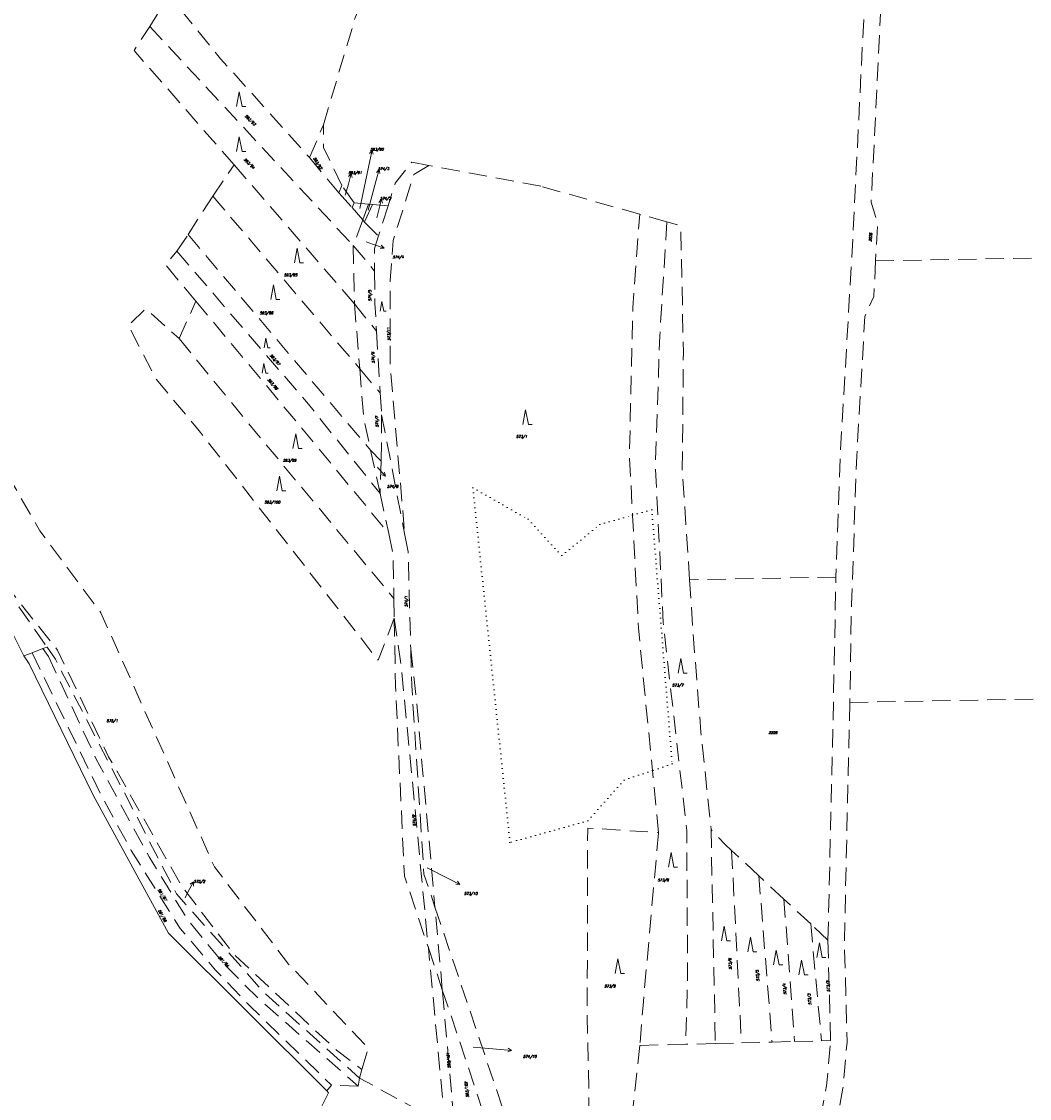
# Model space of a CAD drawing. Header units: metres. Extents: x -626722 to -621116, y -1178216 to -1174550.
# Tile 8 of 86: x -625375 to -625100, y -1176760 to -1176466. Entities that reach past the tile are written whole.
import ezdxf
from ezdxf.enums import TextEntityAlignment as Align

# ---------------------------------------------------------------- set-up
doc = ezdxf.new("R2010")
doc.units = ezdxf.units.M
doc.header["$MEASUREMENT"] = 0
doc.linetypes.add('DASHEDX2', pattern=[1.5, 1, -0.5])
doc.linetypes.add('DOT', pattern=[0.25, 0, -0.25])
for name, color, linetype, lineweight in [('8_kat_KN_Hranice katastrů', 200, 'FENCELINE1', 25), ('8_kat_KN_Hranice parcel', 200, 'DASHEDX2', 25), ('8_kat_KN_PČ popisy', 210, 'Continuous', 0), ('8_kat_KN_Slučkové čáry', 200, 'DOT', 25), ('8_kat_KN_Značky kultur', 7, 'Continuous', 0), ('8_kat_KN_Čísla parcel', 200, 'Continuous', 25)]:
    doc.layers.add(name, color=color, linetype=linetype, lineweight=lineweight)
doc.styles.add('Style-ITALICS', font='ITALICS.shx')
doc.linetypes.add('FENCELINE1', pattern='A,0.25,-0.1,[133,ltypeshp.shx,S=0.1,R=0,X=-0.1,Y=0],-0.1,1', length=1.45)

# ---------------------------------------------------------------- blocks, each defined once
blk = doc.blocks.new('1029_111')
at = {"layer": '8_kat_KN_PČ popisy', "color": 6, "linetype": 'Continuous', "lineweight": 0}
for p, q in [((0, 0), (1.41, 2.65)), ((1.41, 2.65), (0.5, 2)), ((1.41, 2.65), (1.38, 1.53))]:
    blk.add_line(p, q, dxfattribs=at)
blk = doc.blocks.new('1029_247')
at = {"layer": '8_kat_KN_PČ popisy', "color": 6, "linetype": 'Continuous', "lineweight": 0}
for p, q in [((0, 0), (2.67, -1.36)), ((2.67, -1.36), (1.55, -1.35)), ((2.67, -1.36), (2.01, -0.46))]:
    blk.add_line(p, q, dxfattribs=at)
blk = doc.blocks.new('1029_174')
at = {"layer": '8_kat_KN_PČ popisy', "color": 6, "linetype": 'Continuous', "lineweight": 0}
for p, q in [((0.62, 2.93), (-0.07, 2.06)), ((0, 0), (0.62, 2.93)), ((0.62, 2.93), (0.91, 1.85))]:
    blk.add_line(p, q, dxfattribs=at)
blk = doc.blocks.new('1029_221')
at = {"layer": '8_kat_KN_PČ popisy', "color": 6, "linetype": 'Continuous', "lineweight": 0}
for p, q in [((0, 0), (0.78, 2.9)), ((0.78, 2.9), (0.03, 2.06)), ((0.78, 2.9), (1, 1.8))]:
    blk.add_line(p, q, dxfattribs=at)
blk = doc.blocks.new('1029_100')
at = {"layer": '8_kat_KN_PČ popisy', "color": 6, "linetype": 'Continuous', "lineweight": 0}
for p, q in [((0, 0), (0.73, 2.91)), ((0.73, 2.91), (0, 2.06)), ((0.73, 2.91), (0.97, 1.82))]:
    blk.add_line(p, q, dxfattribs=at)
blk = doc.blocks.new('1029_2')
at = {"layer": '8_kat_KN_PČ popisy', "color": 6, "linetype": 'Continuous', "lineweight": 0}
for p, q in [((0, 0), (2.84, -0.98)), ((2.84, -0.98), (1.73, -1.12)), ((2.84, -0.98), (2.05, -0.18))]:
    blk.add_line(p, q, dxfattribs=at)
blk = doc.blocks.new('1029_259')
at = {"layer": '8_kat_KN_PČ popisy', "color": 6, "linetype": 'Continuous', "lineweight": 0}
for p, q in [((0, 0), (1.97, -2.27)), ((1.97, -2.27), (0.93, -1.84)), ((1.97, -2.27), (1.69, -1.18))]:
    blk.add_line(p, q, dxfattribs=at)
blk = doc.blocks.new('1029_77')
at = {"layer": '8_kat_KN_PČ popisy', "color": 6, "linetype": 'Continuous', "lineweight": 0}
for p, q in [((0, 0), (2.99, -0.26)), ((2.99, -0.26), (2.04, 0.32)), ((2.99, -0.26), (1.95, -0.67))]:
    blk.add_line(p, q, dxfattribs=at)
blk = doc.blocks.new('3.08')
at = {"layer": '8_kat_KN_Značky kultur', "color": 7, "linetype": 'Continuous', "lineweight": 13}
for p, q in [((0, 4), (-0.75, 0)), ((0.75, 0), (0, 4)), ((0.75, 0), (1.75, 0))]:
    blk.add_line(p, q, dxfattribs=at)
blk = doc.blocks.new('3.08_1')
at = {"layer": '8_kat_KN_Značky kultur', "color": 7, "linetype": 'Continuous', "lineweight": 13}
for p, q in [((0, 2.68), (-0.5, 0)), ((0.5, 0), (0, 2.68)), ((0.5, 0), (1.17, 0))]:
    blk.add_line(p, q, dxfattribs=at)

msp = doc.modelspace()

# ---------------------------------------------------------------- linework, layer by layer
at = {"layer": '8_kat_KN_Hranice katastrů', "lineweight": 13, "flags": 128}
msp.add_lwpolyline([(-625852.04, -1174626.53), (-626040.35, -1174699.9), (-626044.84, -1174701.65), (-626079.82, -1174732.74), (-626087.17, -1174724.59), (-626094.59, -1174716.36), (-626108.29, -1174725.86), (-626139.6, -1174663), (-626142.76, -1174651.47), (-626147.58, -1174633.84), (-626177.49, -1174657.65), (-626189.84, -1174646.23), (-626197.97, -1174638.7), (-626204.07, -1174633.06), (-626210.75, -1174626.88), (-626221.49, -1174616.94), (-626226.53, -1174612.28), (-626235.01, -1174604.43), (-626243.82, -1174596.28), (-626253.16, -1174587.64), (-626262.1, -1174579.36), (-626263.17, -1174578.37), (-626268.76, -1174573.2), (-626272.87, -1174569.4), (-626280.35, -1174562.48), (-626284.23, -1174558.89), (-626366.4, -1174553.29), (-626375.76, -1174552.65), (-626384.06, -1174552.09), (-626393.5, -1174551.44), (-626402.5, -1174550.83), (-626410.43, -1174550.29), (-626456.76, -1174672.2), (-626471.93, -1174695.74), (-626482.81, -1174713.06), (-626484.56, -1174715.84), (-626487.17, -1174720), (-626488.89, -1174723.62), (-626502.09, -1174751.47), (-626516.03, -1174780.89), (-626528.59, -1174807.4), (-626550.57, -1174812.23), (-626562.79, -1174814.91), (-626576.86, -1174818.14), (-626580.35, -1174818.94), (-626645.6, -1174953.22), (-626653.03, -1174970.15), (-626684.55, -1175037.86), (-626686, -1175040.97), (-626687.55, -1175044.3), (-626631.84, -1175118.59), (-626630.36, -1175120.56), (-626625.88, -1175124.38), (-626622.8, -1175127), (-626620, -1175129.38), (-626609.13, -1175138.65), (-626600.28, -1175161.93), (-626597.68, -1175186.91), (-626579.19, -1175203.5), (-626599.8, -1175222.22), (-626600.81, -1175225.76), (-626601.9, -1175229.61), (-626605.75, -1175243.12), (-626640.34, -1175364.6), (-626651.76, -1175404.73), (-626653.94, -1175412.37), (-626665.96, -1175418.01), (-626676.58, -1175422.98), (-626699.62, -1175445.56), (-626716.99, -1175471.64), (-626721.57, -1175478.51), (-626718.08, -1175490.63), (-626689.37, -1175590.24), (-626688.95, -1175591.71), (-626681.58, -1175617.3), (-626680.38, -1175637.27), (-626679.64, -1175649.67), (-626676.23, -1175706.44), (-626671.98, -1175777.17), (-626668.1, -1175841.75), (-626664.26, -1175877.5), (-626656.46, -1175949.97), (-626693.18, -1175993.2), (-626689.21, -1176029.64), (-626687.52, -1176031.68), (-626686.33, -1176033.12), (-626684.94, -1176034.8), (-626683.79, -1176036.18), (-626614, -1176120.42), (-626602.4, -1176130.73), (-626593.12, -1176137.86), (-626584.96, -1176144.14), (-626547.27, -1176144.38), (-626533.77, -1176144.46), (-626504.81, -1176143.65), (-626406.93, -1176152.31), (-626409.37, -1176159.67), (-626415.14, -1176177.06), (-626421.53, -1176196.31), (-626431.16, -1176225.32), (-626419.99, -1176232.13), (-626407.48, -1176241.56), (-626403.01, -1176244.94), (-626392.15, -1176253.13), (-626383.56, -1176259.6), (-626365.29, -1176273.38), (-626360.83, -1176275.9), (-626330.82, -1176292.85), (-626328.3, -1176294.69), (-626325.4, -1176296.82), (-626321.02, -1176300.02), (-626320.14, -1176301.38), (-626309.08, -1176318.54), (-626303.56, -1176327.1), (-626275.19, -1176343.14), (-626230.13, -1176368.62), (-626220.88, -1176362.84), (-626205.06, -1176368.5), (-626197.34, -1176371.41), (-626193.44, -1176372.88), (-626183.79, -1176376.53), (-626174.84, -1176382.62), (-626170.14, -1176387.02), (-626162.46, -1176394.2), (-626143.33, -1176415.21), (-626136.56, -1176422.64), (-626124.57, -1176443.84), (-626101.66, -1176469.79), (-626095.62, -1176476.63), (-626092.92, -1176473.71), (-626091.09, -1176475.08), (-626067.85, -1176492.43), (-626063.21, -1176495.9), (-626032.24, -1176523.03), (-626014.15, -1176529.78), (-626012.39, -1176529.73), (-625959.45, -1176528.25), (-625951.98, -1176531.09), (-625931.5, -1176538.9), (-625906.21, -1176553.11), (-625904.25, -1176554.21), (-625893.59, -1176557.55), (-625863.9, -1176576.76), (-625847.42, -1176579.14), (-625797.53, -1176586.33), (-625790.2, -1176587.39), (-625782.61, -1176588.48), (-625767.55, -1176590.66), (-625757.66, -1176592.09), (-625749.89, -1176593.21), (-625740.01, -1176594.64), (-625731.85, -1176595.81), (-625724.25, -1176596.91), (-625659.61, -1176606.23), (-625600.82, -1176614.71), (-625580.89, -1176617.58), (-625566.09, -1176619.72), (-625500.04, -1176629.25), (-625441.67, -1176637.67), (-625428.63, -1176639.55), (-625419.79, -1176635.78), (-625390.47, -1176623.27), (-625379.99, -1176631.32), (-625377.22, -1176633.45), (-625374.21, -1176639.52), (-625372.83, -1176641.65), (-625355.33, -1176677.54), (-625334.79, -1176715.1), (-625291.65, -1176758.17), (-625291.16, -1176758.66), (-625296.47, -1176769.25), (-625299.22, -1176774.94), (-625302.88, -1176782.5), (-625305.03, -1176793.68), (-625310.51, -1176822.23), (-625312.64, -1176833.29), (-625314.29, -1176841.87), (-625286.37, -1176852.42), (-625282.23, -1176853.99), (-625278.44, -1176855.42), (-625271.46, -1176858.07), (-625265.75, -1176860.23), (-625257.66, -1176863.28), (-625251.67, -1176865.54), (-625243.64, -1176868.58), (-625239.69, -1176870.07), (-625235.92, -1176871.5), (-625233, -1176872.61), (-625230.97, -1176873.37), (-625228.83, -1176874.18), (-625225.65, -1176875.39), (-625220.76, -1176877.24), (-625213.57, -1176879.95), (-625208.53, -1176881.86), (-625207.5, -1176882.25), (-625203.79, -1176882.99), (-625200.71, -1176883.61), (-625196.76, -1176884.4), (-625194.16, -1176884.91), (-625188.65, -1176886.01), (-625185.69, -1176886.6), (-625181.13, -1176887.52), (-625178.38, -1176888.07), (-625173.33, -1176889.07), (-625169.8, -1176889.78), (-625166.58, -1176890.42), (-625161.66, -1176891.41), (-625157.37, -1176892.26), (-625150.47, -1176893.64), (-625143.76, -1176894.98), (-625140.44, -1176895.65), (-625128.3, -1176894.51), (-625120.25, -1176893.76), (-625112.59, -1176893.04), (-625102.63, -1176892.11), (-625090.44, -1176890.97), (-625063.86, -1176897.07), (-625035.95, -1176903.47), (-625022.31, -1176906.6), (-625009.45, -1176909.55), (-624998.78, -1176912), (-624995.3, -1176912.8), (-625007.88, -1176967.15), (-625008.17, -1176968.39), (-625009.14, -1176972.57), (-624986.76, -1176980.28), (-624913.21, -1176997.19), (-624884.87, -1176999.81), (-624883.16, -1177024.84), (-624861.48, -1177028.76), (-624846.56, -1177030.78), (-624834.36, -1177032.44), (-624809.84, -1177029.18), (-624805.18, -1177026.79), (-624782.47, -1177015.11), (-624767.57, -1177010.58), (-624734.91, -1177007.55), (-624731.97, -1177006.52), (-624717.58, -1177001.48), (-624709.41, -1176998.62), (-624707.93, -1176998.1), (-624705.65, -1177001.63), (-624697.38, -1177014.35), (-624692.91, -1177021.23), (-624654.81, -1177110.04), (-624637.1, -1177114.08), (-624623.6, -1177117.16), (-624609.33, -1177120.42), (-624593.82, -1177123.95), (-624579.56, -1177127.21), (-624568.19, -1177129.8), (-624562.55, -1177131.09), (-624558.15, -1177132.09), (-624531.5, -1177138.17), (-624463.75, -1177155.33), (-624456.48, -1177157.17), (-624450.44, -1177158.7), (-624438.33, -1177161.77), (-624430.47, -1177163.76), (-624417.85, -1177166.96), (-624365.74, -1177180.16), (-624315.56, -1177192.88), (-624293.21, -1177198.54), (-624291.46, -1177198.98), (-624269.71, -1177204.49), (-624219.52, -1177217.21), (-624177.44, -1177227.71), (-624170.59, -1177229.04), (-624164.77, -1177230.17), (-624163.84, -1177230.35), (-624137.63, -1177236.06), (-624135.98, -1177236.43), (-624134.62, -1177236.74), (-624128.76, -1177238.06), (-624126.05, -1177238.67), (-624075.58, -1177277.81), (-624010.92, -1177327.96), (-623980.59, -1177351.48), (-623963.9, -1177364.42), (-623961.95, -1177365.93), (-623960.02, -1177367.43), (-623958.36, -1177368.72), (-623957.21, -1177370.73), (-623956.24, -1177372.43), (-623953.07, -1177377.97), (-623944.01, -1177379.83), (-623941.71, -1177380.3), (-623930.34, -1177382.63), (-623795.45, -1177410.26), (-623737.18, -1177422.2), (-623726.41, -1177424.41), (-623719.17, -1177425.89), (-623704.71, -1177428.85), (-623697.74, -1177430.28), (-623691.6, -1177431.54), (-623685.53, -1177432.78), (-623679.04, -1177434.11), (-623672.5, -1177435.45), (-623665.66, -1177436.85), (-623659.17, -1177438.18), (-623646.49, -1177440.78), (-623640.87, -1177441.93), (-623625.74, -1177445.03), (-623626.14, -1177447.49), (-623626.46, -1177449.46), (-623626.86, -1177451.92), (-623622.56, -1177452.81), (-623615.96, -1177454.18), (-623608.24, -1177455.78), (-623597.23, -1177458.06), (-623571.65, -1177463.35), (-623563.33, -1177465.08), (-623553.82, -1177467.05), (-623537.12, -1177470.5), (-623519.98, -1177474.05), (-623513.98, -1177475.3), (-623460.27, -1177486.42), (-623461.13, -1177491.34), (-623461.71, -1177494.67), (-623465.49, -1177516.45), (-623482.16, -1177612.45), (-623502.72, -1177730.81), (-623503.88, -1177737.5), (-623504.31, -1177740.18), (-623504.62, -1177742.13), (-623505.08, -1177745.05), (-623502.72, -1177745.5), (-623480.65, -1177750.11), (-623468.69, -1177752.61), (-623434.69, -1177759.71), (-623431.3, -1177760.42), (-623411.88, -1177764.48), (-623403.24, -1177766.28), (-623401.25, -1177766.7), (-623399.85, -1177766.95), (-623395.04, -1177767.79), (-623375.45, -1177771.24), (-623371.57, -1177787.88), (-623369.81, -1177795.42), (-623345.41, -1177899.96), (-623331.38, -1177960.09), (-623330.3, -1177964.72), (-623330.16, -1177965.32), (-623330.71, -1177967.86), (-623332.08, -1177974.23), (-623332.26, -1177975.07), (-623332.78, -1177977.46), (-623328.58, -1177978.24), (-623313.3, -1177981.08), (-623287.47, -1177990.63), (-623264.45, -1178002.83), (-623261.29, -1178004.34), (-623253.54, -1178008.05), (-623242.61, -1178013.28), (-623237.92, -1178015.52), (-623150.45, -1178060.72), (-623147.34, -1178062.33), (-623102, -1178085.75), (-622964.39, -1178156.68), (-622922.17, -1178178.6), (-622878.91, -1178194.83), (-622877.34, -1178195.42), (-622828.97, -1178211.5), (-622812.21, -1178214.98), (-622808.58, -1178215.73), (-622807.82, -1178215.61), (-622800.1, -1178214.37), (-622795.23, -1178213.6), (-622785.8, -1178212.09), (-622780.44, -1178209.44), (-622760.13, -1178199.4), (-622723.64, -1178181.35), (-622714.31, -1178176.74), (-622708.27, -1178172.83), (-622705.71, -1178171.18), (-622702.81, -1178169.3), (-622702.1, -1178168.84), (-622677.92, -1178156.68), (-622670.5, -1178153.51), (-622651.49, -1178145.38), (-622643.54, -1178141.98), (-622605.79, -1178132), (-622576.29, -1178124.2), (-622492.96, -1178103.84), (-622482.49, -1178101.28), (-622477.67, -1178100.1), (-622469.7, -1178098.15), (-622457.02, -1178095.06), (-622449.88, -1178093.31), (-622443.45, -1178091.74), (-622433.61, -1178089.33), (-622431.06, -1178088.71), (-622423.14, -1178086.72), (-622412.11, -1178083.94), (-622405.93, -1178082.38), (-622400.06, -1178080.91), (-622395.05, -1178079.64), (-622391.18, -1178078.67), (-622356.2, -1178069.86), (-622351.1, -1178068.58), (-622340.21, -1178065.84), (-622334.46, -1178064.39), (-622329.5, -1178063.14), (-622318.7, -1178060.42), (-622308.12, -1178057.76), (-622297.43, -1178055.06), (-622287.34, -1178052.52), (-622279.56, -1178050.56), (-622235.46, -1178039.46), (-622232.64, -1178038.76), (-622199.97, -1178030.63), (-622087.18, -1178002.56), (-622085.85, -1178002.23), (-622081.88, -1178001.34), (-622080.97, -1177998.22), (-622078.95, -1177991.33), (-622078.18, -1177988.69), (-622074.87, -1177975.28), (-622073.81, -1177970.98), (-622059.95, -1177914.89), (-622055.85, -1177875.6), (-622054.42, -1177858.33), (-622038.55, -1177798.48), (-622036.99, -1177789.81), (-622068.8, -1177779.38), (-622087.72, -1177773.17), (-622109.7, -1177760.45), (-622118.17, -1177755.55), (-622120.26, -1177752.94), (-622152.52, -1177712.6), (-622181.7, -1177693.4), (-622264.99, -1177665.15), (-622291.95, -1177659), (-622360.46, -1177643.93), (-622367.2, -1177642.45), (-622378.61, -1177636.84), (-622423.28, -1177605.81), (-622461.58, -1177568.64), (-622484.26, -1177552.66), (-622597.41, -1177527.71), (-622635.3, -1177509), (-622658.05, -1177502.91), (-622725.11, -1177494.82), (-622731.43, -1177491.33), (-622738.6, -1177487.37), (-622741.35, -1177485.85), (-622747.51, -1177487.23), (-622781.03, -1177494.72), (-622781.56, -1177493.2), (-622782.07, -1177491.71), (-622783.44, -1177487.73), (-622784.4, -1177484.95), (-622786.68, -1177477.63), (-622768.07, -1177471.87), (-622726.08, -1177458.86), (-622708.4, -1177453.39), (-622702.77, -1177451.64), (-622684.6, -1177446.02), (-622568.57, -1177410.08), (-622555.54, -1177406.23), (-622562.78, -1177372.51), (-622566.79, -1177361.45), (-622570.17, -1177352.12), (-622575.79, -1177336.61), (-622578.15, -1177330.14), (-622579.7, -1177325.87), (-622592.9, -1177289.64), (-622595.15, -1177283.48), (-622599.08, -1177272.69), (-622598.15, -1177272.02), (-622596.62, -1177270.91), (-622590.17, -1177266.25), (-622587.06, -1177264.01), (-622567.07, -1177274.84), (-622530.66, -1177265.46), (-622512.42, -1177244.02), (-622499.95, -1177220.44), (-622498.04, -1177199.81), (-622497.43, -1177193.25), (-622513.53, -1177163.74), (-622536.86, -1177114.27), (-622538.02, -1177097.04), (-622544.27, -1177004.46), (-622545.01, -1176993.53), (-622545.28, -1176989.54), (-622525.81, -1176919.76), (-622519.47, -1176904.57), (-622516.52, -1176895.56), (-622512.57, -1176883.51), (-622497.26, -1176836.75), (-622496.44, -1176835.36), (-622470.35, -1176791.24), (-622470.21, -1176791), (-622467.4, -1176786.25), (-622434.65, -1176761.78), (-622430.98, -1176756.2), (-622417.74, -1176736.1), (-622397.39, -1176663.53), (-622375.31, -1176618.82), (-622351.21, -1176606.81), (-622331.55, -1176584.66), (-622297.25, -1176515.77), (-622247.39, -1176461.84), (-622221.21, -1176441.78), (-622198.71, -1176431.48), (-622182.15, -1176419.39), (-622160.36, -1176419.51), (-622158.27, -1176422.4), (-622156.31, -1176425.09), (-622155.37, -1176426.4), (-622146.92, -1176438.05), (-622136.86, -1176442.9), (-622125.45, -1176444.04), (-622118.72, -1176444.71), (-622111.76, -1176445.4), (-622111.04, -1176445.47), (-622097.72, -1176446.8), (-622062.24, -1176442.63), (-622025.22, -1176458.05), (-622020.19, -1176461.21), (-622012.4, -1176466.11), (-622001.09, -1176475.06), (-621971.85, -1176491.46), (-621963.89, -1176495.93), (-621961.96, -1176497.01), (-621962.13, -1176493.44), (-621962.85, -1176477.76), (-621969.83, -1176473.02), (-621972.32, -1176471.33), (-621972.38, -1176471.28), (-621977.22, -1176468), (-621984.53, -1176463.03), (-621989.76, -1176459.47), (-622003.38, -1176443.22), (-622023.55, -1176435.19), (-622030.74, -1176432.32), (-622048.78, -1176426.57), (-622102.82, -1176409.35), (-622132.66, -1176383.61), (-622141.78, -1176379.09), (-622162.3, -1176368.94), (-622182.81, -1176358.78), (-622203.33, -1176348.62), (-622215.84, -1176342.43), (-622217.61, -1176341.55), (-622237.69, -1176347.6), (-622252.54, -1176347.82), (-622264.51, -1176347.99), (-622271.49, -1176348.1), (-622278.66, -1176348.2), (-622303.55, -1176348.57), (-622307.74, -1176348.24), (-622313.05, -1176347.82), (-622509.65, -1176332.31), (-622522.44, -1176331.3), (-622523.47, -1176328.33), (-622525.73, -1176321.86), (-622526.91, -1176318.45), (-622529.58, -1176310.79), (-622538.84, -1176284.24), (-622573.66, -1176272.8), (-622575.07, -1176272.35), (-622602.72, -1176263.46), (-622652.9, -1176250.88), (-622661.13, -1176248.81), (-622667.67, -1176247.17), (-622668.41, -1176247.08), (-622670.8, -1176246.78), (-622673.67, -1176246.42), (-622674.5, -1176246.32), (-622692.64, -1176244.07), (-622696.28, -1176243.62), (-622700.57, -1176243.09), (-622707.85, -1176242.18), (-622716.13, -1176241.16), (-622723.9, -1176240.2), (-622731.95, -1176239.2), (-622732.34, -1176239.15), (-622739.58, -1176238.25), (-622746.64, -1176237.37), (-622749.55, -1176237.01), (-622733.65, -1176154.44), (-622700.54, -1175982.48), (-622700.36, -1175981.54), (-622699.67, -1175977.97), (-622698.92, -1175974.04), (-622698.34, -1175971.01), (-622687.88, -1175916.7), (-622660.91, -1175766.94), (-622654.83, -1175733.2), (-622640.45, -1175684.53), (-622638.82, -1175679.04), (-622638.47, -1175677.86), (-622636.01, -1175669.51), (-622640.99, -1175669.14), (-622659.28, -1175667.79), (-622679.29, -1175649.45), (-622710.67, -1175613.63), (-622736.93, -1175603.53), (-622780.89, -1175586.63), (-622817.66, -1175573.34), (-622850.41, -1175560.14), (-622858.52, -1175556.87), (-622865.8, -1175554.67), (-622894.55, -1175546.01), (-622923.33, -1175540.13), (-622924.99, -1175540.08), (-622938.18, -1175539.71), (-622986.92, -1175538.35), (-622996.3, -1175545.8), (-623004.02, -1175547.35), (-623009.54, -1175543.61), (-623024.77, -1175537.84), (-623039.52, -1175532.26), (-623088.53, -1175522.77), (-623098.46, -1175520.85), (-623183.64, -1175504.36), (-623188.06, -1175503.5), (-623213.91, -1175498.5), (-623314.42, -1175479.04), (-623334.39, -1175475.17), (-623358.28, -1175470.55), (-623367.67, -1175468.73), (-623403.57, -1175461.78), (-623407.64, -1175460.99), (-623451.72, -1175452.45), (-623471.52, -1175448.62), (-623476.63, -1175447.63), (-623503.08, -1175442.51), (-623545.94, -1175434.21), (-623571.62, -1175429.24), (-623574.73, -1175428.64), (-623582.71, -1175427.09), (-623584.32, -1175426.78), (-623593.92, -1175424.92), (-623598.69, -1175424), (-623621.54, -1175416.62), (-623641.26, -1175410.25), (-623645.3, -1175407.72), (-623651.85, -1175403.62), (-623661.11, -1175401.57), (-623677.99, -1175395.49), (-623716.17, -1175381.75), (-623821.31, -1175343.9), (-623822.78, -1175343.37), (-623826.37, -1175352.23), (-623838.09, -1175381.12), (-623839.41, -1175384.36), (-623842.48, -1175391.94), (-623844.76, -1175397.56), (-623848.71, -1175395.95), (-623853.6, -1175393.95), (-623864.51, -1175389.49), (-623877.04, -1175384.37), (-623899.48, -1175375.2), (-623913.17, -1175369.61), (-623921.39, -1175366.25), (-623931.98, -1175361.92), (-623943.52, -1175357.2), (-623947.18, -1175355.71), (-623952.99, -1175353.34), (-623965.84, -1175349.08), (-623972.42, -1175346.9), (-623984.43, -1175342.92), (-623992.28, -1175340.32), (-624017.35, -1175332.01), (-624032.51, -1175326.98), (-624046.92, -1175322.21), (-624061.99, -1175317.21), (-624073.47, -1175313.41), (-624076.66, -1175312.35), (-624087.61, -1175308.71), (-624091.33, -1175307.48), (-624101.34, -1175304.17), (-624106.82, -1175302.35), (-624113.5, -1175301.17), (-624118.24, -1175300.33), (-624129.53, -1175298.33), (-624133.89, -1175297.56), (-624151.02, -1175294.53), (-624151.52, -1175294.44), (-624172.03, -1175290.81), (-624186.19, -1175288.3), (-624187.09, -1175288), (-624194.53, -1175285.47), (-624198.59, -1175284.09), (-624205.73, -1175281.67), (-624212.31, -1175279.43), (-624227.17, -1175274.38), (-624238.4, -1175270.57), (-624259.44, -1175263.43), (-624275.87, -1175257.85), (-624299.08, -1175249.97), (-624301.46, -1175249.16), (-624313.52, -1175245.81), (-624342.41, -1175237.79), (-624359.84, -1175232.95), (-624361.68, -1175232.44), (-624394.55, -1175223.32), (-624398.65, -1175222.18), (-624421.01, -1175215.97), (-624483.58, -1175191.07), (-624513.75, -1175179.07), (-624530.67, -1175171), (-624538.61, -1175167.21), (-624555.74, -1175162.8), (-624591.3, -1175152.22), (-624616.6, -1175146.76), (-624669.36, -1175122.42), (-624675.53, -1175119.79), (-624681, -1175117.47), (-624701.37, -1175108.8), (-624727.01, -1175103.3), (-624746.71, -1175099.08), (-624769.57, -1175100.35), (-624771.98, -1175100.01), (-624795.35, -1175096.73), (-624805.39, -1175095.32), (-624823.86, -1175088.76), (-624829.6, -1175083.81), (-624841.52, -1175073.52), (-624857.12, -1175057.81), (-624863.3, -1175051.59), (-624869.83, -1175045.01), (-624876.29, -1175040.67), (-624892.64, -1175029.67), (-624937.61, -1174997.86), (-624939.04, -1175000.11), (-624941.81, -1175004.46), (-624944.6, -1175008.85), (-624963.63, -1175006.96), (-625019.59, -1175001.41), (-625073.91, -1174996.02), (-625074.39, -1174997.67), (-625096.23, -1175073.28), (-625183.77, -1175056.93), (-625265.34, -1175036.6), (-625288.39, -1175030.85), (-625293.16, -1175029.66), (-625299.12, -1175028.18), (-625337.06, -1175018.72), (-625388.84, -1175005.82), (-625464.8, -1174986.89), (-625495.36, -1174979.27), (-625512.53, -1174974.99), (-625543.08, -1174967.38), (-625574.39, -1174959.57), (-625576.76, -1174958.98), (-625579.4, -1174958.32), (-625579.67, -1174958.25), (-625587.62, -1174953.77), (-625615.29, -1174938.17), (-625639.27, -1174924.66), (-625651.18, -1174917.94), (-625659.41, -1174913.3), (-625667.61, -1174908.68), (-625687.09, -1174897.7), (-625697.09, -1174892.07), (-625701.5, -1174889.58), (-625704.92, -1174885.17), (-625711.81, -1174876.29), (-625717.7, -1174868.69), (-625719.42, -1174866.48), (-625721.06, -1174864.36), (-625724.39, -1174860.06), (-625726.69, -1174857.09), (-625729.25, -1174853.8), (-625730.41, -1174852.3), (-625731.76, -1174848.68), (-625734.18, -1174842.18), (-625737.88, -1174832.26), (-625738.58, -1174830.37), (-625740.44, -1174825.37), (-625742.03, -1174821.11), (-625747.34, -1174806.85), (-625757.52, -1174779.52), (-625765.58, -1174757.89), (-625771.8, -1174741.18), (-625780.24, -1174729.34), (-625789.62, -1174716.2), (-625798.16, -1174704.22), (-625803.67, -1174696.5), (-625809.22, -1174688.71), (-625810.19, -1174687.35), (-625811.75, -1174685.5), (-625813.79, -1174683.1), (-625814.16, -1174682.55), (-625828.4, -1174661.5), (-625830.3, -1174658.68), (-625833.25, -1174654.32), (-625833.44, -1174654.04), (-625841.42, -1174642.24), (-625842.46, -1174640.7), (-625852.04, -1174626.53)], close=True, dxfattribs=at)
at = {"layer": '8_kat_KN_Hranice parcel', "lineweight": 13, "ltscale": 5}
for p, q in [((-625339.9, -1176467.81), (-625284.43, -1176527.57)), ((-625296.36, -1176503.57), (-625292.58, -1176494.68)), ((-625322.73, -1176514.07), (-625316.91, -1176505.55)), ((-625316.91, -1176505.55), (-625284.1, -1176543.44)), ((-625296.36, -1176503.57), (-625288.39, -1176513.22)), ((-625233.3, -1176511.41), (-625263.81, -1176505.69)), ((-625287.54, -1176511.17), (-625288.39, -1176513.22)), ((-625284.16, -1176515.88), (-625287.54, -1176511.17)), ((-625206.34, -1176519.03), (-625233.3, -1176511.41)), ((-625329.48, -1176524.57), (-625322.73, -1176514.07)), ((-625322.73, -1176514.07), (-625282.66, -1176561.18)), ((-625288.39, -1176513.22), (-625284.71, -1176517.19)), ((-625284.16, -1176515.88), (-625284.71, -1176517.19)), ((-625284.71, -1176517.19), (-625281.84, -1176520.57)), ((-625280.24, -1176516.24), (-625284.16, -1176515.88)), ((-625280.24, -1176516.24), (-625281.84, -1176520.57)), ((-625279.23, -1176516.33), (-625281.34, -1176521.16)), ((-625279.23, -1176516.33), (-625280.24, -1176516.24)), ((-625274.96, -1176516.72), (-625279.23, -1176516.33)), ((-625274.96, -1176516.72), (-625277.57, -1176524.94)), ((-625281.84, -1176520.57), (-625284.43, -1176527.57)), ((-625281.84, -1176520.57), (-625281.34, -1176521.16)), ((-625198.94, -1176521.13), (-625206.34, -1176519.03)), ((-625281.34, -1176521.16), (-625277.57, -1176524.94)), ((-625332.54, -1176529.11), (-625329.48, -1176524.57)), ((-625284.43, -1176527.57), (-625278.6, -1176534.55)), ((-625284.43, -1176527.57), (-625284.1, -1176543.44)), ((-625142.02, -1176531.77), (-624978.73, -1176528.72)), ((-625331.93, -1176552.95), (-625327.33, -1176542.73)), ((-625284.1, -1176543.44), (-625278.08, -1176550.92)), ((-625284.1, -1176543.44), (-625282.66, -1176561.18)), ((-625278.08, -1176550.92), (-625277.06, -1176567.77)), ((-625282.66, -1176561.18), (-625277.06, -1176567.77)), ((-625277.06, -1176567.77), (-625276.69, -1176573.78)), ((-625276.69, -1176573.78), (-625276.82, -1176586.36)), ((-625276.69, -1176573.78), (-625270.36, -1176606.55)), ((-625279.69, -1176583.36), (-625276.82, -1176586.36)), ((-625279.69, -1176583.36), (-625277.13, -1176595.17)), ((-625276.82, -1176586.36), (-625277.13, -1176595.17)), ((-625192.73, -1176618.74), (-625194.72, -1176588.79)), ((-625277.13, -1176595.17), (-625274.76, -1176606.11)), ((-625384.14, -1176613.76), (-625367.91, -1176637.15)), ((-625152.83, -1176617.99), (-625192.73, -1176618.74)), ((-625273.34, -1176623.84), (-625273.24, -1176629.19)), ((-625369.04, -1176637.53), (-625371.94, -1176638.67)), ((-625367.91, -1176637.15), (-625369.04, -1176637.53)), ((-625369.04, -1176637.53), (-625367.52, -1176639.68)), ((-625371.94, -1176638.67), (-625374.21, -1176639.52)), ((-625149.05, -1176652.22), (-624982.98, -1176649.11)), ((-625186.87, -1176686.9), (-625185.72, -1176745.26)), ((-625173.85, -1176699.5), (-625181.27, -1176692.59)), ((-625181.27, -1176692.59), (-625178.59, -1176745.08)), ((-625167, -1176705.88), (-625173.85, -1176699.5)), ((-625173.85, -1176699.5), (-625170.24, -1176744.86)), ((-625159.72, -1176712.64), (-625167, -1176705.88)), ((-625167, -1176705.88), (-625164.12, -1176744.71)), ((-625260.15, -1176730.57), (-625262.15, -1176708.01)), ((-625262.15, -1176708.01), (-625239.72, -1176774.7)), ((-625155.02, -1176717.02), (-625159.72, -1176712.64)), ((-625159.72, -1176712.64), (-625156.75, -1176744.52)), ((-625154.28, -1176744.46), (-625155.02, -1176717.02)), ((-625259.37, -1176767.43), (-625263.96, -1176719.16)), ((-625263.96, -1176719.16), (-625260.15, -1176730.57)), ((-625260.15, -1176730.57), (-625246.57, -1176771.24)), ((-625257, -1176765.97), (-625260.15, -1176730.57)), ((-625206.26, -1176745.78), (-625211.15, -1176789.25)), ((-625193.8, -1176745.46), (-625206.26, -1176745.78)), ((-625185.72, -1176745.26), (-625193.8, -1176745.46)), ((-625185.72, -1176745.26), (-625178.59, -1176745.08)), ((-625178.59, -1176745.08), (-625170.24, -1176744.86)), ((-625170.24, -1176744.86), (-625164.12, -1176744.71)), ((-625164.12, -1176744.71), (-625156.75, -1176744.52)), ((-625156.75, -1176744.52), (-625154.28, -1176744.46)), ((-625282.76, -1176754.67), (-625282.06, -1176752.33)), ((-625282.76, -1176754.67), (-625283.05, -1176756.92)), ((-625259.37, -1176767.43), (-625282.76, -1176754.67)), ((-625290.37, -1176756.59), (-625291.65, -1176758.17)), ((-625283.05, -1176756.92), (-625290.37, -1176756.59))]:
    msp.add_line(p, q, dxfattribs=at)
at = {"layer": '8_kat_KN_Hranice parcel', "lineweight": 13, "ltscale": 5, "flags": 128}
for points in [[(-625139.3, -1176331.11), (-625141.86, -1176359.81), (-625144.6, -1176452.32), (-625148.16, -1176524.57), (-625151.65, -1176584.75), (-625152.83, -1176617.99)], [(-625138.79, -1176410.18), (-625140.1, -1176452.5), (-625143.22, -1176515.74), (-625141.5, -1176521.49), (-625142.02, -1176531.77)], [(-625292.58, -1176494.68), (-625283.85, -1176465.2), (-625276.04, -1176447.29)], [(-625339.9, -1176467.81), (-625334.69, -1176459.29), (-625320.59, -1176476.61), (-625296.36, -1176503.57)], [(-625316.91, -1176505.55), (-625344.2, -1176474.34), (-625339.9, -1176467.81)], [(-625287.54, -1176511.17), (-625292.51, -1176500.8), (-625292.58, -1176494.68)], [(-625263.81, -1176505.69), (-625268.5, -1176504.81), (-625273, -1176510.57), (-625274.96, -1176516.72)], [(-625263.81, -1176505.69), (-625267.95, -1176508.14), (-625273.53, -1176526.21), (-625274.39, -1176537.14), (-625274.39, -1176559.99), (-625270.36, -1176606.55)], [(-625201.2, -1176687.73), (-625202.86, -1176670.79), (-625206.68, -1176631.93), (-625208.28, -1176601.13), (-625209.13, -1176584.82), (-625208.21, -1176544.52), (-625206.34, -1176519.03)], [(-625198.94, -1176521.13), (-625200.85, -1176552.18), (-625202.08, -1176586.81), (-625199.93, -1176630.51), (-625193.5, -1176687.16), (-625193.28, -1176727.49), (-625193.8, -1176745.46)], [(-625194.72, -1176588.79), (-625194.42, -1176556.72), (-625195.13, -1176522.2), (-625198.94, -1176521.13)], [(-625329.48, -1176524.57), (-625292.07, -1176568.84), (-625279.69, -1176583.36)], [(-625277.57, -1176524.94), (-625278.65, -1176528.33), (-625278.6, -1176534.55)], [(-625327.33, -1176542.73), (-625335.61, -1176532.8), (-625332.54, -1176529.11)], [(-625332.54, -1176529.11), (-625296.67, -1176570.83), (-625277.13, -1176595.17)], [(-625142.02, -1176531.77), (-625142.5, -1176541.47), (-625144.95, -1176546.94), (-625147.15, -1176584.96), (-625148.6, -1176625.61), (-625149.05, -1176652.22)], [(-625278.6, -1176534.55), (-625278.54, -1176543.37), (-625278.08, -1176550.92)], [(-625327.33, -1176542.73), (-625294.22, -1176582.47), (-625274.76, -1176606.11)], [(-625273.24, -1176629.19), (-625277.68, -1176640.67), (-625326.43, -1176578.07), (-625338.12, -1176564.14), (-625345.76, -1176549.38), (-625341.04, -1176544.8), (-625331.93, -1176552.95)], [(-625282.06, -1176752.33), (-625280.3, -1176746.48), (-625302.06, -1176723.61), (-625322.3, -1176697.01), (-625353.22, -1176627.75), (-625369.88, -1176605.37), (-625400.27, -1176552.66), (-625403.8, -1176556.36), (-625408.05, -1176560.81)], [(-625331.93, -1176552.95), (-625310.77, -1176578.78), (-625273.34, -1176623.84)], [(-625282.66, -1176561.18), (-625281.56, -1176574.73), (-625279.69, -1176583.36)], [(-625274.76, -1176606.11), (-625273.55, -1176611.7), (-625273.34, -1176623.84)], [(-625270.36, -1176606.55), (-625269.48, -1176611.13), (-625268.75, -1176637.71)], [(-625384.14, -1176613.76), (-625365.09, -1176637.92), (-625351.13, -1176667.01), (-625331.2, -1176702.34), (-625316.95, -1176720.93), (-625289.04, -1176747.04), (-625282.06, -1176752.33)], [(-625155.02, -1176717.02), (-625153.76, -1176664.56), (-625152.83, -1176617.99)], [(-625192.73, -1176618.74), (-625191.66, -1176634.77), (-625189.65, -1176660.27), (-625186.87, -1176686.9)], [(-625273.24, -1176629.19), (-625271.41, -1176641.66), (-625265.74, -1176700.55), (-625263.96, -1176719.16)], [(-625273.24, -1176629.19), (-625272.92, -1176647.66), (-625270.48, -1176699.62), (-625263.96, -1176719.16)], [(-625367.91, -1176637.15), (-625365.66, -1176640.39), (-625332.6, -1176704.43), (-625308.64, -1176731.46), (-625282.76, -1176754.67)], [(-625268.75, -1176637.71), (-625268.48, -1176647.6), (-625265.16, -1176699.07), (-625262.15, -1176708.01)], [(-625268.75, -1176637.71), (-625267.37, -1176650.01), (-625262.83, -1176700.41), (-625262.15, -1176708.01)], [(-625371.94, -1176638.67), (-625353.38, -1176677.13), (-625344.95, -1176692.59), (-625331.61, -1176713.88), (-625321.96, -1176725.23), (-625312.76, -1176734.88), (-625290.37, -1176756.59)], [(-625367.52, -1176639.68), (-625354.5, -1176667.66), (-625340.09, -1176694.34), (-625329.36, -1176711.79), (-625319.7, -1176723.57), (-625310.04, -1176733.22), (-625283.05, -1176756.92)], [(-625149.05, -1176652.22), (-625150.52, -1176717.13), (-625149.8, -1176744.86), (-625150.92, -1176757.41), (-625153.35, -1176770.38), (-625157.4, -1176779.07), (-625156.95, -1176783.27)], [(-625219.6, -1176787.47), (-625220.64, -1176737.88), (-625220.52, -1176686.46), (-625201.2, -1176687.73)], [(-625201.2, -1176687.73), (-625205.43, -1176734.87), (-625206.26, -1176745.78)], [(-625181.27, -1176692.59), (-625183.03, -1176690.96), (-625186.87, -1176686.9)], [(-625176.18, -1176785.86), (-625167.08, -1176782.95), (-625161.19, -1176776.54), (-625157.67, -1176768.99), (-625155.38, -1176756.79), (-625154.28, -1176744.46)]]:
    msp.add_lwpolyline(points, dxfattribs=at)
at = {"layer": '8_kat_KN_PČ popisy', "lineweight": 0}
for p, q in [((-625282.64, -1176517.43), (-625279.92, -1176504.49)), ((-625286.61, -1176513.86), (-625285.77, -1176510.8)), ((-625280.38, -1176517.88), (-625278.16, -1176509.72)), ((-625278, -1176520.04), (-625277.46, -1176517.85)), ((-625280.88, -1176526.57), (-625278.87, -1176527.27)), ((-625277.82, -1176587.99), (-625277.6, -1176588.25)), ((-625264.25, -1176697.34), (-625258.03, -1176700.47)), ((-625330.29, -1176705.47), (-625329.4, -1176703.82)), ((-625251.78, -1176746.27), (-625244.25, -1176746.86))]:
    msp.add_line(p, q, dxfattribs=at)
at = {"layer": '8_kat_KN_Slučkové čáry', "lineweight": 0, "ltscale": 5}
for p, q in [((-625241.7, -1176690.39), (-625251.82, -1176593.65)), ((-625251.82, -1176593.65), (-625236.78, -1176602.24)), ((-625208.28, -1176601.13), (-625203.04, -1176599.63)), ((-625203.04, -1176599.63), (-625197.48, -1176668.99)), ((-625236.78, -1176602.24), (-625227.61, -1176612.16)), ((-625217.23, -1176603.7), (-625208.28, -1176601.13)), ((-625227.61, -1176612.16), (-625217.23, -1176603.7)), ((-625202.86, -1176670.79), (-625210.59, -1176673.37)), ((-625197.48, -1176668.99), (-625202.86, -1176670.79)), ((-625210.59, -1176673.37), (-625220.45, -1176684.5)), ((-625220.45, -1176684.5), (-625241.7, -1176690.39))]:
    msp.add_line(p, q, dxfattribs=at)

# ---------------------------------------------------------------- block references
at = {"layer": '8_kat_KN_PČ popisy', "lineweight": 0}
for name, p in [('1029_174', (-625279.92, -1176504.49)), ('1029_221', (-625285.77, -1176510.8)), ('1029_221', (-625278.16, -1176509.72)), ('1029_100', (-625277.46, -1176517.85)), ('1029_2', (-625278.87, -1176527.27)), ('1029_259', (-625277.6, -1176588.25)), ('1029_111', (-625329.4, -1176703.82)), ('1029_247', (-625258.03, -1176700.47)), ('1029_77', (-625244.25, -1176746.86))]:
    msp.add_blockref(name, p, dxfattribs=at)
at = {"layer": '8_kat_KN_Značky kultur', "lineweight": 13}
for name, p in [('3.08', (-625315.5, -1176489.65)), ('3.08', (-625315.5, -1176501.9)), ('3.08', (-625299.71, -1176532.32)), ('3.08', (-625306.18, -1176542.28)), ('3.08_1', (-625276.6, -1176545.5)), ('3.08_1', (-625308.24, -1176555.48)), ('3.08_1', (-625308.8, -1176562.42)), ('3.08', (-625237.44, -1176576.4)), ('3.08', (-625300.12, -1176582.97)), ('3.08', (-625304.53, -1176594.45)), ('3.08', (-625195.11, -1176644.21)), ('3.08', (-625197.74, -1176697.14)), ('3.08', (-625183.31, -1176717.21)), ('3.08', (-625176.14, -1176720.28)), ('3.08', (-625157.32, -1176721.77)), ('3.08', (-625169.1, -1176723.82)), ('3.08', (-625212.27, -1176726.13)), ('3.08', (-625162.18, -1176726.49))]:
    msp.add_blockref(name, p, dxfattribs=at)

# ---------------------------------------------------------------- texts
at = {"layer": '8_kat_KN_Čísla parcel', "lineweight": 0, "style": 'Style-ITALICS'}
for s, rotation, p in [('593/93', 315, (-625314.051, -1176492.291)), ('593/94', 315, (-625314.321, -1176504.141)), ('593/92', 302, (-625295.39, -1176503.75)), ('2226', 86, (-625143.142, -1176526.529)), ('574/5', 90, (-625279.55, -1176542.79)), ('573/11', 93, (-625274.291, -1176553.505)), ('593/97', 311, (-625307.231, -1176557.547)), ('574/6', 92, (-625278.6, -1176559.68)), ('593/98', 311, (-625307.851, -1176564.217)), ('574/7', 92, (-625277.58, -1176577.11)), ('574/1', 90, (-625269.63, -1176626.2)), ('574/9', 94, (-625267.362, -1176685.93)), ('591/67', 302, (-625337.758, -1176703.287)), ('591/68', 299, (-625337.684, -1176708.93)), ('591/64', 315, (-625321.322, -1176721.822)), ('573/6', 92, (-625181.26, -1176725.05)), ('573/5', 94, (-625173.732, -1176728.25)), ('573/4', 94, (-625166.342, -1176731.92)), ('573/2', 94, (-625154.482, -1176731.17)), ('573/3', 94, (-625159.572, -1176734.71)), ('593/101', 95, (-625257.903, -1176751.945)), ('593/102', 96, (-625252.904, -1176759.921))]:
    msp.add_text(s, height=0.7, rotation=rotation, dxfattribs=at).set_placement(p)
for s, p in [('593/90', (-625277.992, -1176501.67)), ('574/3', (-625276.196, -1176506.95)), ('593/91', (-625283.927, -1176508.03)), ('574/2', (-625275.629, -1176515.06)), ('574/4', (-625272.203, -1176531.04)), ('574/8', (-625273.723, -1176593.64)), ('575/2', (-625326.383, -1176701.37)), ('573/10', (-625252.4, -1176704.7)), ('574/10', (-625236.297, -1176749.15))]:
    msp.add_text(s, height=0.7, dxfattribs=at).set_placement(p, align=Align.CENTER)
for s, p in [('593/95', (-625303.36, -1176535.92)), ('593/96', (-625309.97, -1176546.3)), ('573/1', (-625240.05, -1176580.03)), ('593/99', (-625303.63, -1176586.5)), ('593/100', (-625308.65, -1176597.92)), ('573/7', (-625197.49, -1176647.82)), ('575/1', (-625351.72, -1176657.54)), ('2225', (-625171.21, -1176660.81)), ('573/8', (-625201.48, -1176700.98)), ('573/9', (-625215.97, -1176729.93))]:
    msp.add_text(s, height=0.7, dxfattribs=at).set_placement(p)

doc.saveas('drawing.dxf')
